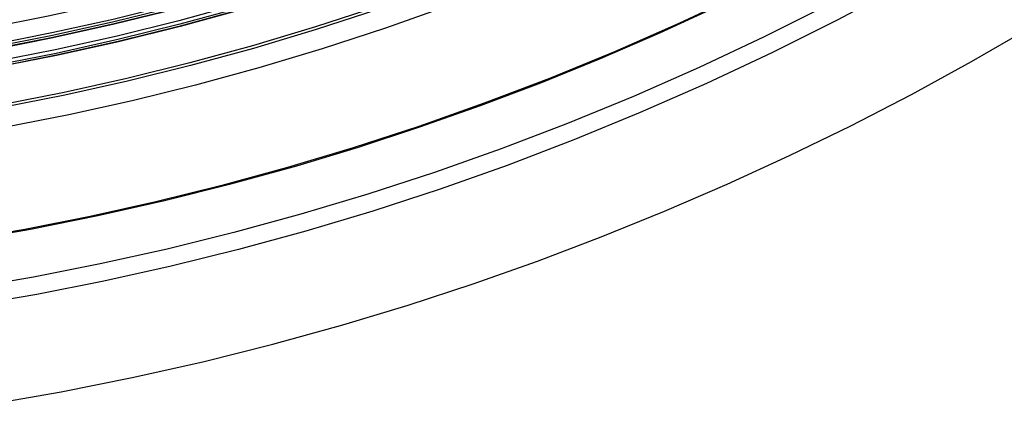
# Model space of a CAD drawing. Header units: millimetres. Extents: x -14 to 488, y -50 to 50.
# Tile 191 of 256: x 380 to 388.53, y -25.85 to -22.52. Entities that reach past the tile are written whole.
import ezdxf

# ---------------------------------------------------------------- set-up
doc = ezdxf.new("R2010")
doc.units = ezdxf.units.MM
doc.header["$MEASUREMENT"] = 0
doc.layers.add('Default', color=7, linetype='Continuous')

msp = doc.modelspace()

# ---------------------------------------------------------------- linework, layer by layer
at = {"layer": 'Default'}
for points in [[(388.9512, -18.6175), (388.4764, -18.9547), (387.9942, -19.2789), (387.5051, -19.5898), (387.0098, -19.8872), (386.5087, -20.1709), (386.0024, -20.4409), (385.4914, -20.697), (384.9763, -20.9391), (384.4577, -21.1672), (383.9361, -21.3812), (383.4121, -21.5812), (382.8861, -21.7672), (382.3587, -21.9392), (381.8305, -22.0974), (381.302, -22.2418), (380.7736, -22.3725), (380.2458, -22.4898), (379.7191, -22.5937)], [(388.5608, -19.077), (388.0755, -19.4032), (387.5832, -19.7162), (387.0846, -20.0155), (386.5802, -20.3011), (386.0706, -20.5729), (385.5563, -20.8306), (385.0378, -21.0743), (384.5158, -21.3039), (383.9908, -21.5194), (383.4633, -21.7207), (382.9339, -21.9079), (382.4031, -22.081), (381.8714, -22.2402), (381.3394, -22.3856), (380.8075, -22.5172), (380.2763, -22.6352), (379.7461, -22.7398)], [(388.5738, -19.0957), (388.0879, -19.4223), (387.5952, -19.7355), (387.0961, -20.0351), (386.5912, -20.321), (386.081, -20.5931), (385.5662, -20.8511), (385.0473, -21.095), (384.5247, -21.3248), (383.9992, -21.5405), (383.4712, -21.742), (382.9412, -21.9294), (382.4099, -22.1027), (381.8777, -22.2621), (381.3451, -22.4076), (380.8127, -22.5393), (380.2809, -22.6574), (379.7503, -22.7622)], [(388.5839, -19.1103), (388.0976, -19.4371), (387.6045, -19.7506), (387.105, -20.0505), (386.5997, -20.3366), (386.0892, -20.6088), (385.574, -20.8671), (385.0546, -21.1112), (384.5317, -21.3412), (384.0057, -21.557), (383.4773, -21.7587), (382.9469, -21.9462), (382.4152, -22.1197), (381.8826, -22.2792), (381.3496, -22.4248), (380.8168, -22.5566), (380.2846, -22.6748), (379.7535, -22.7796)], [(388.584, -19.1104), (388.0978, -19.4373), (387.6046, -19.7508), (387.1051, -20.0507), (386.5998, -20.3368), (386.0893, -20.609), (385.5741, -20.8672), (385.0547, -21.1114), (384.5318, -21.3414), (384.0058, -21.5572), (383.4774, -21.7589), (382.947, -21.9464), (382.4152, -22.1199), (381.8826, -22.2794), (381.3496, -22.425), (380.8168, -22.5568), (380.2846, -22.675), (379.7535, -22.7798)], [(388.5857, -19.1129), (388.0994, -19.4398), (387.6062, -19.7533), (387.1067, -20.0533), (386.6013, -20.3394), (386.0907, -20.6117), (385.5754, -20.8699), (385.0559, -21.1141), (384.5329, -21.3441), (384.0069, -21.56), (383.4784, -21.7617), (382.948, -21.9493), (382.4161, -22.1228), (381.8834, -22.2823), (381.3504, -22.4279), (380.8175, -22.5597), (380.2852, -22.678), (379.7541, -22.7828)], [(388.645, -19.1988), (388.1565, -19.5272), (387.6611, -19.8421), (387.1592, -20.1434), (386.6515, -20.4309), (386.1386, -20.7044), (385.6209, -20.9638), (385.0991, -21.2091), (384.5737, -21.4402), (384.0453, -21.657), (383.5144, -21.8596), (382.9815, -22.0481), (382.4473, -22.2223), (381.9122, -22.3826), (381.3767, -22.5288), (380.8413, -22.6613), (380.3066, -22.7801), (379.7731, -22.8854)], [(388.6633, -19.2252), (388.1741, -19.554), (387.6779, -19.8694), (387.1754, -20.1711), (386.667, -20.459), (386.1534, -20.7329), (385.635, -20.9927), (385.1124, -21.2383), (384.5863, -21.4697), (384.0571, -21.6869), (383.5255, -21.8898), (382.9919, -22.0785), (382.4569, -22.253), (381.921, -22.4135), (381.3848, -22.5599), (380.8487, -22.6926), (380.3132, -22.8115), (379.7789, -22.917)], [(388.6725, -19.2385), (388.1829, -19.5676), (387.6864, -19.8832), (387.1836, -20.1851), (386.6748, -20.4732), (386.1608, -20.7473), (385.642, -21.0073), (385.1191, -21.2531), (384.5926, -21.4846), (384.0631, -21.7019), (383.5311, -21.905), (382.9971, -22.0938), (382.4617, -22.2684), (381.9254, -22.429), (381.3888, -22.5756), (380.8524, -22.7083), (380.3166, -22.8274), (379.7819, -22.9329)], [(388.6725, -19.2385), (388.1829, -19.5676), (387.6864, -19.8832), (387.1835, -20.1851), (386.6748, -20.4732), (386.1608, -20.7473), (385.642, -21.0073), (385.1191, -21.2531), (384.5926, -21.4846), (384.0631, -21.7019), (383.5311, -21.905), (382.9971, -22.0938), (382.4617, -22.2684), (381.9254, -22.429), (381.3888, -22.5756), (380.8524, -22.7083), (380.3166, -22.8274), (379.7819, -22.9329)], [(388.6731, -19.2394), (388.1835, -19.5685), (387.687, -19.8841), (387.1841, -20.1861), (386.6753, -20.4742), (386.1613, -20.7483), (385.6425, -21.0082), (385.1196, -21.2541), (384.5931, -21.4856), (384.0635, -21.7029), (383.5314, -21.906), (382.9974, -22.0948), (382.462, -22.2695), (381.9257, -22.4301), (381.3891, -22.5766), (380.8526, -22.7094), (380.3168, -22.8284), (379.7821, -22.934)], [(388.6733, -19.2396), (388.1837, -19.5687), (387.6872, -19.8844), (387.1842, -20.1863), (386.6755, -20.4744), (386.1614, -20.7485), (385.6426, -21.0085), (385.1197, -21.2543), (384.5932, -21.4859), (384.0636, -21.7032), (383.5315, -21.9062), (382.9975, -22.0951), (382.4621, -22.2697), (381.9258, -22.4303), (381.3892, -22.5769), (380.8527, -22.7096), (380.3168, -22.8287), (379.7821, -22.9342)], [(388.6737, -19.2402), (388.1841, -19.5694), (387.6875, -19.885), (387.1846, -20.1869), (386.6758, -20.475), (386.1618, -20.7492), (385.643, -21.0092), (385.12, -21.255), (384.5935, -21.4866), (384.0639, -21.7039), (383.5318, -21.907), (382.9978, -22.0958), (382.4623, -22.2705), (381.926, -22.431), (381.3894, -22.5776), (380.8529, -22.7104), (380.317, -22.8294), (379.7822, -22.935)], [(379.8289, -22.9229), (380.3758, -22.8137), (380.9199, -22.6912), (381.4608, -22.5556), (381.9983, -22.4069), (382.5019, -22.2547), (383.0018, -22.091), (383.4979, -21.9159), (383.9898, -21.7295), (384.4774, -21.532), (384.9603, -21.3233), (385.4383, -21.1037), (385.9111, -20.8732), (386.3786, -20.6319), (386.8404, -20.38), (387.2963, -20.1176), (387.7461, -19.8448), (388.1896, -19.5619), (388.6264, -19.2689)], [(379.8289, -22.9229), (380.3758, -22.8137), (380.9199, -22.6912), (381.4608, -22.5556), (381.9983, -22.4069), (382.5019, -22.2547), (383.0018, -22.091), (383.4979, -21.9159), (383.9898, -21.7295), (384.4774, -21.532), (384.9603, -21.3233), (385.4383, -21.1037), (385.9111, -20.8732), (386.3786, -20.6319), (386.8404, -20.38), (387.2963, -20.1176), (387.7461, -19.8448), (388.1896, -19.5619), (388.6264, -19.2689)], [(388.8598, -19.5096), (388.3633, -19.8434), (387.8596, -20.1635), (387.3495, -20.4698), (386.8335, -20.762), (386.3121, -21.04), (385.786, -21.3037), (385.2556, -21.553), (384.7215, -21.7879), (384.1844, -22.0083), (383.6447, -22.2143), (383.1031, -22.4058), (382.5601, -22.5829), (382.0161, -22.7458), (381.4718, -22.8945), (380.9277, -23.0291), (380.3842, -23.1499), (379.8418, -23.2569)], [(388.8736, -19.5295), (388.3765, -19.8637), (387.8724, -20.1841), (387.3617, -20.4907), (386.8452, -20.7832), (386.3233, -21.0615), (385.7965, -21.3255), (385.2656, -21.575), (384.731, -21.8102), (384.1933, -22.0308), (383.6531, -22.237), (383.1109, -22.4287), (382.5673, -22.606), (382.0228, -22.7691), (381.4779, -22.9179), (380.9332, -23.0527), (380.3891, -23.1736), (379.8462, -23.2807)], [(388.8736, -19.5295), (388.3765, -19.8637), (387.8724, -20.1841), (387.3617, -20.4907), (386.8452, -20.7832), (386.3233, -21.0615), (385.7965, -21.3255), (385.2656, -21.575), (384.731, -21.8102), (384.1933, -22.0308), (383.6531, -22.237), (383.1109, -22.4287), (382.5673, -22.606), (382.0228, -22.7691), (381.4779, -22.9179), (380.9332, -23.0527), (380.3891, -23.1736), (379.8462, -23.2807)], [(388.9724, -19.6725), (388.4716, -20.0091), (387.9637, -20.332), (387.4493, -20.6408), (386.9289, -20.9355), (386.4031, -21.2159), (385.8724, -21.4818), (385.3375, -21.7333), (384.799, -21.9701), (384.2573, -22.1924), (383.713, -22.4001), (383.1668, -22.5933), (382.6192, -22.7719), (382.0706, -22.9362), (381.5217, -23.0861), (380.9729, -23.2219), (380.4248, -23.3437), (379.8778, -23.4516)], [(388.9639, -20.7621), (388.4366, -21.0973), (387.9025, -21.4179), (387.3622, -21.7239), (386.8162, -22.015), (386.2653, -22.2911), (385.71, -22.5521), (385.1508, -22.798), (384.5884, -23.0288), (384.0234, -23.2445), (383.4562, -23.445), (382.8877, -23.6305), (382.3181, -23.801), (381.7482, -23.9567), (381.1785, -24.0977), (380.6094, -24.2241), (380.0415, -24.3362), (379.4753, -24.4341)], [(379.5093, -24.4353), (380.093, -24.3333), (380.674, -24.2172), (381.252, -24.0871), (381.8267, -23.943), (382.3977, -23.7851), (382.9327, -23.6234), (383.4638, -23.4495), (383.9908, -23.2635), (384.5135, -23.0655), (385.0314, -22.8556), (385.5445, -22.6339), (386.0523, -22.4006), (386.5546, -22.1557), (387.0512, -21.8994), (387.5419, -21.6317), (388.0262, -21.353), (388.5041, -21.0632), (388.9752, -20.7626)], [(379.5093, -24.4353), (380.093, -24.3333), (380.674, -24.2172), (381.252, -24.0871), (381.8267, -23.943), (382.3977, -23.7851), (382.9327, -23.6234), (383.4638, -23.4495), (383.9908, -23.2635), (384.5135, -23.0655), (385.0314, -22.8556), (385.5445, -22.6339), (386.0523, -22.4006), (386.5546, -22.1557), (387.0512, -21.8994), (387.5419, -21.6317), (388.0262, -21.353), (388.5041, -21.0632), (388.9752, -20.7626)], [(388.6574, -21.4546), (388.1141, -21.7808), (387.5645, -22.092), (387.0092, -22.3881), (386.4488, -22.669), (385.8839, -22.9345), (385.3151, -23.1847), (384.743, -23.4194), (384.1683, -23.6388), (383.5914, -23.8428), (383.013, -24.0314), (382.4337, -24.2049), (381.854, -24.3633), (381.2745, -24.5066), (380.6956, -24.6352), (380.118, -24.7492), (379.542, -24.8488)], [(388.7377, -21.5846), (388.1911, -21.9128), (387.6381, -22.2259), (387.0794, -22.5239), (386.5155, -22.8064), (385.9472, -23.0736), (385.3749, -23.3253), (384.7993, -23.5615), (384.221, -23.7822), (383.6406, -23.9874), (383.0586, -24.1773), (382.4758, -24.3518), (381.8925, -24.5111), (381.3094, -24.6554), (380.727, -24.7848), (380.1458, -24.8995), (379.5663, -24.9997)], [(388.7377, -21.5846), (388.1911, -21.9128), (387.6381, -22.2259), (387.0794, -22.5238), (386.5155, -22.8064), (385.9472, -23.0736), (385.3749, -23.3253), (384.7993, -23.5615), (384.221, -23.7822), (383.6406, -23.9874), (383.0586, -24.1773), (382.4758, -24.3518), (381.8925, -24.5111), (381.3094, -24.6554), (380.727, -24.7848), (380.1458, -24.8995), (379.5663, -24.9997)], [(379.7391, -25.8516), (380.357, -25.7437), (380.9721, -25.6208), (381.5841, -25.483), (382.1925, -25.3305), (382.7971, -25.1633), (383.3635, -24.9921), (383.9258, -24.8079), (384.4838, -24.611), (385.0371, -24.4014), (385.5855, -24.1792), (386.1286, -23.9445), (386.6663, -23.6975), (387.1981, -23.4382), (387.7239, -23.1668), (388.2433, -22.8835), (388.7561, -22.5883)], [(379.7391, -25.8516), (380.357, -25.7437), (380.9721, -25.6208), (381.5841, -25.483), (382.1925, -25.3305), (382.7971, -25.1633), (383.3635, -24.9921), (383.9258, -24.8079), (384.4838, -24.611), (385.0371, -24.4014), (385.5855, -24.1792), (386.1286, -23.9445), (386.6663, -23.6975), (387.1981, -23.4382), (387.7239, -23.1668), (388.2433, -22.8835), (388.7561, -22.5883)]]:
    msp.add_lwpolyline(points, dxfattribs=at)
at = {"layer": 'Default', "extrusion": (0.893802, 0.448463, 0)}
for points in [[(-191.7233, 22.4213), (-191.7236, 22.3872), (-191.7247, 22.3528), (-191.7265, 22.3181), (-191.7291, 22.2832), (-191.7324, 22.248), (-191.7365, 22.2127), (-191.7415, 22.1772), (-191.7472, 22.1416), (-191.7538, 22.1058), (-191.7612, 22.07), (-191.7695, 22.0342), (-191.7786, 21.9983), (-191.7887, 21.9625), (-191.7996, 21.9267), (-191.8113, 21.891), (-191.824, 21.8554), (-191.8376, 21.82), (-191.852, 21.7848), (-191.8673, 21.7499), (-191.8836, 21.7152), (-191.9007, 21.6809), (-191.9186, 21.6469), (-191.9375, 21.6133), (-191.9571, 21.5801), (-191.9777, 21.5474), (-191.999, 21.5151), (-192.0212, 21.4834), (-192.0442, 21.4523), (-192.0679, 21.4218), (-192.0924, 21.392), (-192.1176, 21.3628), (-192.1435, 21.3343), (-192.1701, 21.3065), (-192.1974, 21.2795), (-192.2253, 21.2532), (-192.2537, 21.2278), (-192.2828, 21.2032), (-192.3123, 21.1794), (-192.3424, 21.1566), (-192.373, 21.1346), (-192.4039, 21.1135), (-192.4353, 21.0933), (-192.467, 21.074), (-192.4991, 21.0557), (-192.5315, 21.0383), (-192.5641, 21.0219), (-192.5969, 21.0064), (-192.63, 20.9919), (-192.6632, 20.9783), (-192.6965, 20.9657), (-192.7299, 20.9541), (-192.7633, 20.9433), (-192.7968, 20.9335), (-192.8303, 20.9247), (-192.8637, 20.9167), (-192.897, 20.9096), (-192.9303, 20.9035), (-192.9634, 20.8982), (-192.9964, 20.8938), (-193.0292, 20.8902), (-193.0618, 20.8874), (-193.0942, 20.8855), (-193.1263, 20.8844), (-193.1581, 20.884), (-193.19, 20.8844), (-193.2221, 20.8855), (-193.2545, 20.8874), (-193.2871, 20.8902), (-193.3199, 20.8938), (-193.3528, 20.8982), (-193.386, 20.9035), (-193.4192, 20.9096), (-193.4526, 20.9167), (-193.486, 20.9247), (-193.5195, 20.9335), (-193.553, 20.9433), (-193.5864, 20.9541), (-193.6198, 20.9657), (-193.6531, 20.9783), (-193.6863, 20.9919), (-193.7194, 21.0064), (-193.7522, 21.0219), (-193.7848, 21.0383), (-193.8172, 21.0557), (-193.8492, 21.074), (-193.881, 21.0933), (-193.9124, 21.1135), (-193.9433, 21.1346), (-193.9739, 21.1566), (-194.0039, 21.1794), (-194.0335, 21.2032), (-194.0625, 21.2278), (-194.091, 21.2532), (-194.1189, 21.2795), (-194.1462, 21.3065), (-194.1728, 21.3343), (-194.1987, 21.3628), (-194.2239, 21.392), (-194.2484, 21.4218), (-194.2721, 21.4523), (-194.2951, 21.4834), (-194.3173, 21.5151), (-194.3386, 21.5474), (-194.3591, 21.5801), (-194.3788, 21.6133), (-194.3977, 21.6469), (-194.4156, 21.6809), (-194.4327, 21.7152), (-194.4489, 21.7499), (-194.4643, 21.7848), (-194.4787, 21.82), (-194.4923, 21.8554), (-194.505, 21.891), (-194.5167, 21.9267), (-194.5276, 21.9625), (-194.5376, 21.9983), (-194.5468, 22.0342), (-194.5551, 22.07), (-194.5625, 22.1058), (-194.5691, 22.1416), (-194.5748, 22.1772), (-194.5798, 22.2127), (-194.5839, 22.248), (-194.5872, 22.2832), (-194.5898, 22.3181), (-194.5916, 22.3528), (-194.5927, 22.3872), (-194.593, 22.4213)], [(-194.593, 22.4213), (-194.5927, 22.4554), (-194.5916, 22.4899), (-194.5898, 22.5245), (-194.5872, 22.5595), (-194.5839, 22.5946), (-194.5798, 22.6299), (-194.5748, 22.6654), (-194.5691, 22.7011), (-194.5625, 22.7368), (-194.5551, 22.7726), (-194.5468, 22.8085), (-194.5376, 22.8443), (-194.5276, 22.8802), (-194.5167, 22.916), (-194.505, 22.9516), (-194.4923, 22.9872), (-194.4787, 23.0226), (-194.4643, 23.0578), (-194.4489, 23.0927), (-194.4327, 23.1274), (-194.4156, 23.1618), (-194.3977, 23.1958), (-194.3788, 23.2294), (-194.3591, 23.2626), (-194.3386, 23.2953), (-194.3173, 23.3275), (-194.2951, 23.3592), (-194.2721, 23.3903), (-194.2484, 23.4208), (-194.2239, 23.4507), (-194.1987, 23.4799), (-194.1728, 23.5084), (-194.1462, 23.5362), (-194.1189, 23.5632), (-194.091, 23.5894), (-194.0625, 23.6148), (-194.0335, 23.6394), (-194.0039, 23.6632), (-193.9739, 23.6861), (-193.9433, 23.7081), (-193.9124, 23.7292), (-193.881, 23.7493), (-193.8492, 23.7686), (-193.8172, 23.7869), (-193.7848, 23.8043), (-193.7522, 23.8207), (-193.7194, 23.8362), (-193.6863, 23.8507), (-193.6531, 23.8643), (-193.6198, 23.8769), (-193.5864, 23.8886), (-193.553, 23.8993), (-193.5195, 23.9091), (-193.486, 23.918), (-193.4526, 23.9259), (-193.4192, 23.933), (-193.386, 23.9392), (-193.3528, 23.9444), (-193.3199, 23.9489), (-193.2871, 23.9524), (-193.2545, 23.9552), (-193.2221, 23.9571), (-193.19, 23.9583), (-193.1581, 23.9587), (-193.1263, 23.9583), (-193.0942, 23.9571), (-193.0618, 23.9552), (-193.0292, 23.9524), (-192.9964, 23.9489), (-192.9634, 23.9444), (-192.9303, 23.9392), (-192.897, 23.933), (-192.8637, 23.9259), (-192.8303, 23.918), (-192.7968, 23.9091), (-192.7633, 23.8993), (-192.7299, 23.8886), (-192.6965, 23.8769), (-192.6632, 23.8643), (-192.63, 23.8507), (-192.5969, 23.8362), (-192.5641, 23.8207), (-192.5315, 23.8043), (-192.4991, 23.7869), (-192.467, 23.7686), (-192.4353, 23.7493), (-192.4039, 23.7292), (-192.373, 23.7081), (-192.3424, 23.6861), (-192.3123, 23.6632), (-192.2828, 23.6394), (-192.2537, 23.6148), (-192.2253, 23.5894), (-192.1974, 23.5632), (-192.1701, 23.5362), (-192.1435, 23.5084), (-192.1176, 23.4799), (-192.0924, 23.4507), (-192.0679, 23.4208), (-192.0442, 23.3903), (-192.0212, 23.3592), (-191.999, 23.3275), (-191.9777, 23.2953), (-191.9571, 23.2626), (-191.9375, 23.2294), (-191.9186, 23.1958), (-191.9007, 23.1618), (-191.8836, 23.1274), (-191.8673, 23.0927), (-191.852, 23.0578), (-191.8376, 23.0226), (-191.824, 22.9872), (-191.8113, 22.9516), (-191.7996, 22.916), (-191.7887, 22.8802), (-191.7786, 22.8443), (-191.7695, 22.8085), (-191.7612, 22.7726), (-191.7538, 22.7368), (-191.7472, 22.7011), (-191.7415, 22.6654), (-191.7365, 22.6299), (-191.7324, 22.5946), (-191.7291, 22.5595), (-191.7265, 22.5245), (-191.7247, 22.4899), (-191.7236, 22.4554), (-191.7233, 22.4213)]]:
    msp.add_lwpolyline(points, dxfattribs=at)
at = {"layer": 'Default', "extrusion": (0.960483, 0.27834, 0)}
for points in [[(-127.8468, 22.4213), (-127.8471, 22.3872), (-127.8482, 22.3528), (-127.85, 22.3181), (-127.8526, 22.2832), (-127.8559, 22.248), (-127.86, 22.2127), (-127.865, 22.1772), (-127.8707, 22.1416), (-127.8773, 22.1058), (-127.8847, 22.07), (-127.893, 22.0342), (-127.9021, 21.9983), (-127.9122, 21.9625), (-127.9231, 21.9267), (-127.9348, 21.891), (-127.9475, 21.8554), (-127.9611, 21.82), (-127.9755, 21.7848), (-127.9908, 21.7499), (-128.0071, 21.7152), (-128.0241, 21.6809), (-128.0421, 21.6469), (-128.061, 21.6133), (-128.0806, 21.5801), (-128.1012, 21.5474), (-128.1225, 21.5151), (-128.1447, 21.4834), (-128.1677, 21.4523), (-128.1914, 21.4218), (-128.2159, 21.392), (-128.2411, 21.3628), (-128.267, 21.3343), (-128.2936, 21.3065), (-128.3209, 21.2795), (-128.3488, 21.2532), (-128.3772, 21.2278), (-128.4063, 21.2032), (-128.4358, 21.1794), (-128.4659, 21.1566), (-128.4965, 21.1346), (-128.5274, 21.1135), (-128.5588, 21.0933), (-128.5905, 21.074), (-128.6226, 21.0557), (-128.655, 21.0383), (-128.6876, 21.0219), (-128.7204, 21.0064), (-128.7535, 20.9919), (-128.7867, 20.9783), (-128.82, 20.9657), (-128.8534, 20.9541), (-128.8868, 20.9433), (-128.9203, 20.9335), (-128.9538, 20.9247), (-128.9872, 20.9167), (-129.0205, 20.9096), (-129.0538, 20.9035), (-129.0869, 20.8982), (-129.1199, 20.8938), (-129.1527, 20.8902), (-129.1853, 20.8874), (-129.2177, 20.8855), (-129.2498, 20.8844), (-129.2816, 20.884), (-129.3135, 20.8844), (-129.3456, 20.8855), (-129.378, 20.8874), (-129.4106, 20.8902), (-129.4434, 20.8938), (-129.4763, 20.8982), (-129.5095, 20.9035), (-129.5427, 20.9096), (-129.5761, 20.9167), (-129.6095, 20.9247), (-129.643, 20.9335), (-129.6765, 20.9433), (-129.7099, 20.9541), (-129.7433, 20.9657), (-129.7766, 20.9783), (-129.8098, 20.9919), (-129.8428, 21.0064), (-129.8757, 21.0219), (-129.9083, 21.0383), (-129.9407, 21.0557), (-129.9727, 21.074), (-130.0045, 21.0933), (-130.0359, 21.1135), (-130.0668, 21.1346), (-130.0974, 21.1566), (-130.1274, 21.1794), (-130.157, 21.2032), (-130.186, 21.2278), (-130.2145, 21.2532), (-130.2424, 21.2795), (-130.2697, 21.3065), (-130.2963, 21.3343), (-130.3222, 21.3628), (-130.3474, 21.392), (-130.3719, 21.4218), (-130.3956, 21.4523), (-130.4186, 21.4834), (-130.4407, 21.5151), (-130.4621, 21.5474), (-130.4826, 21.5801), (-130.5023, 21.6133), (-130.5212, 21.6469), (-130.5391, 21.6809), (-130.5562, 21.7152), (-130.5724, 21.7499), (-130.5878, 21.7848), (-130.6022, 21.82), (-130.6158, 21.8554), (-130.6284, 21.891), (-130.6402, 21.9267), (-130.6511, 21.9625), (-130.6611, 21.9983), (-130.6703, 22.0342), (-130.6786, 22.07), (-130.686, 22.1058), (-130.6926, 22.1416), (-130.6983, 22.1772), (-130.7033, 22.2127), (-130.7074, 22.248), (-130.7107, 22.2832), (-130.7133, 22.3181), (-130.7151, 22.3528), (-130.7162, 22.3872), (-130.7165, 22.4213)], [(-130.7165, 22.4213), (-130.7162, 22.4554), (-130.7151, 22.4899), (-130.7133, 22.5245), (-130.7107, 22.5595), (-130.7074, 22.5946), (-130.7033, 22.6299), (-130.6983, 22.6654), (-130.6926, 22.7011), (-130.686, 22.7368), (-130.6786, 22.7726), (-130.6703, 22.8085), (-130.6611, 22.8443), (-130.6511, 22.8802), (-130.6402, 22.916), (-130.6284, 22.9516), (-130.6158, 22.9872), (-130.6022, 23.0226), (-130.5878, 23.0578), (-130.5724, 23.0927), (-130.5562, 23.1274), (-130.5391, 23.1618), (-130.5212, 23.1958), (-130.5023, 23.2294), (-130.4826, 23.2626), (-130.4621, 23.2953), (-130.4407, 23.3275), (-130.4186, 23.3592), (-130.3956, 23.3903), (-130.3719, 23.4208), (-130.3474, 23.4507), (-130.3222, 23.4799), (-130.2963, 23.5084), (-130.2697, 23.5362), (-130.2424, 23.5632), (-130.2145, 23.5894), (-130.186, 23.6148), (-130.157, 23.6394), (-130.1274, 23.6632), (-130.0974, 23.6861), (-130.0668, 23.7081), (-130.0359, 23.7292), (-130.0045, 23.7493), (-129.9727, 23.7686), (-129.9407, 23.7869), (-129.9083, 23.8043), (-129.8757, 23.8207), (-129.8428, 23.8362), (-129.8098, 23.8507), (-129.7766, 23.8643), (-129.7433, 23.8769), (-129.7099, 23.8886), (-129.6765, 23.8993), (-129.643, 23.9091), (-129.6095, 23.918), (-129.5761, 23.9259), (-129.5427, 23.933), (-129.5095, 23.9392), (-129.4763, 23.9444), (-129.4434, 23.9489), (-129.4106, 23.9524), (-129.378, 23.9552), (-129.3456, 23.9571), (-129.3135, 23.9583), (-129.2816, 23.9587), (-129.2498, 23.9583), (-129.2177, 23.9571), (-129.1853, 23.9552), (-129.1527, 23.9524), (-129.1199, 23.9489), (-129.0869, 23.9444), (-129.0538, 23.9392), (-129.0205, 23.933), (-128.9872, 23.9259), (-128.9538, 23.918), (-128.9203, 23.9091), (-128.8868, 23.8993), (-128.8534, 23.8886), (-128.82, 23.8769), (-128.7867, 23.8643), (-128.7535, 23.8507), (-128.7204, 23.8362), (-128.6876, 23.8207), (-128.655, 23.8043), (-128.6226, 23.7869), (-128.5905, 23.7686), (-128.5588, 23.7493), (-128.5274, 23.7292), (-128.4965, 23.7081), (-128.4659, 23.6861), (-128.4358, 23.6632), (-128.4063, 23.6394), (-128.3772, 23.6148), (-128.3488, 23.5894), (-128.3209, 23.5632), (-128.2936, 23.5362), (-128.267, 23.5084), (-128.2411, 23.4799), (-128.2159, 23.4507), (-128.1914, 23.4208), (-128.1677, 23.3903), (-128.1447, 23.3592), (-128.1225, 23.3275), (-128.1012, 23.2953), (-128.0806, 23.2626), (-128.061, 23.2294), (-128.0421, 23.1958), (-128.0241, 23.1618), (-128.0071, 23.1274), (-127.9908, 23.0927), (-127.9755, 23.0578), (-127.9611, 23.0226), (-127.9475, 22.9872), (-127.9348, 22.9516), (-127.9231, 22.916), (-127.9122, 22.8802), (-127.9021, 22.8443), (-127.893, 22.8085), (-127.8847, 22.7726), (-127.8773, 22.7368), (-127.8707, 22.7011), (-127.865, 22.6654), (-127.86, 22.6299), (-127.8559, 22.5946), (-127.8526, 22.5595), (-127.85, 22.5245), (-127.8482, 22.4899), (-127.8471, 22.4554), (-127.8468, 22.4213)]]:
    msp.add_lwpolyline(points, dxfattribs=at)

doc.saveas('drawing.dxf')
